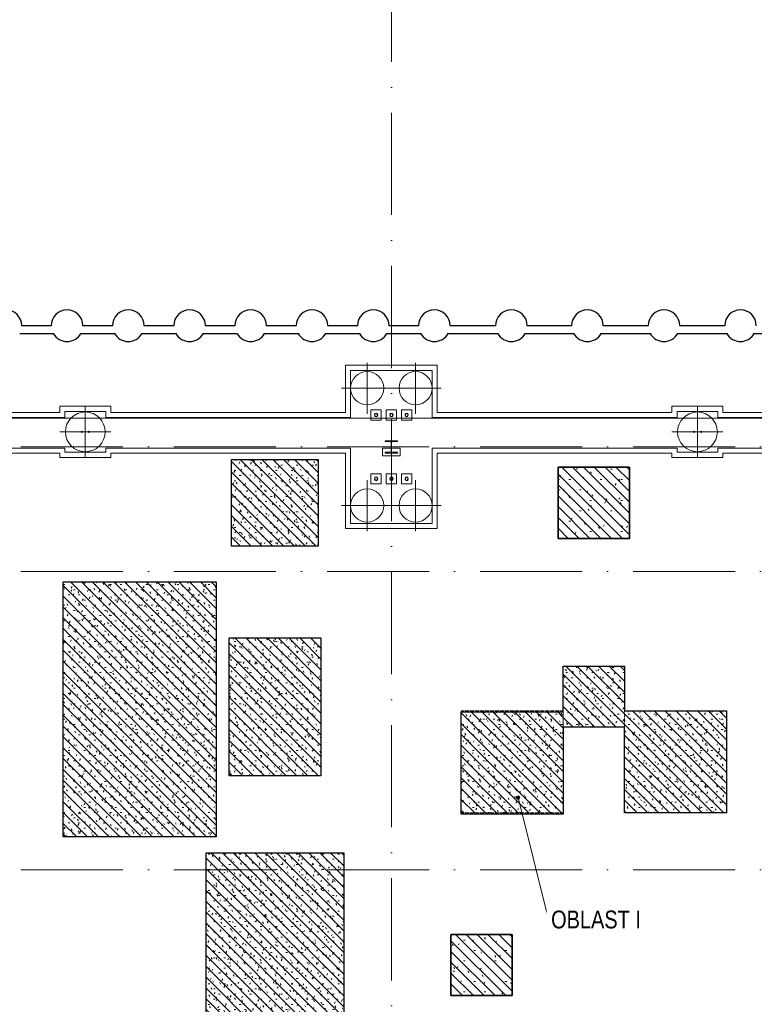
# Model space of a CAD drawing. Header units: millimetres. Extents: x -2694 to 330324, y -17289 to 76899.
# Tile 54 of 142: x 58484 to 72884, y 38305 to 57602. Entities that reach past the tile are written whole.
import ezdxf

# ---------------------------------------------------------------- set-up
doc = ezdxf.new("R2010")
doc.units = ezdxf.units.MM
for name, pattern in [('A_CARA_07', [7, 5, -2]), ('B_CARA_05', [4, 3, -1]), ('IMPORT-A_CARA_15', [760, 500, -130, 0, -130]), ('Čerchovaná 20mm', [3000, 2000, -500, 0, -500])]:
    doc.linetypes.add(name, pattern=pattern)
for name, color, linetype, lineweight in [('11542_003_OK-HALA_TaO-1_ET_R01_AciS_2025-04-14_sloupy_dwg', 150, 'Continuous', 9), ('CA_OSY', 5, 'IMPORT-A_CARA_15', 13), ('CA_PODLAHA25', 7, 'Continuous', 13), ('CA_POHHRA18', 9, 'Continuous', 9), ('CA_POHHRA25', 7, 'Continuous', 13), ('CA_TEXT25', 7, 'Continuous', 9), ('CA_ZAKLADY25', 7, 'Continuous', 13), ('CA_ZAKLADY5', 1, 'Continuous', 25), ('Konstrukční přípoje', 7, 'Continuous', 13), ('SS_HALA_TaO-DODAVKA_STAVEBNI', 140, 'Continuous', 9), ('SS_HALA_TaO-SLOUP', 140, 'Continuous', 9)]:
    doc.layers.add(name, color=color, linetype=linetype, lineweight=lineweight)
doc.styles.add('Arial_3', font='arial.ttf', dxfattribs={"width": 0.8, "height": 350})
pattern_1 = [(0, (0, 0), (406.4, 101.6), [33.528, -271.272, 33.528, -271.272, -1625.6]), (0, (0, 0), (406.4, 101.6), [-609.6, 33.528, -576.072, 33.528, -271.272, -711.2]), (0, (0, 0), (406.4, 101.6), [-1524, 33.528, -169.672, 33.528, -474.472]), (120, (152.4, 50.8), (-291.18818, 301.15272), [33.528, -271.272, 33.528, -271.272, -1625.6]), (120, (152.4, 50.8), (-291.18818, 301.15272), [-609.6, 33.528, -576.072, 33.528, -271.272, -711.2]), (120, (152.4, 50.8), (-291.18818, 301.15272), [-1524, 33.528, -169.672, 33.528, -474.472]), (240, (203.2, 254), (-115.21182, -402.75272), [33.528, -271.272, 33.528, -271.272, -1625.6]), (240, (203.2, 254), (-115.21182, -402.75272), [-609.6, 33.528, -576.072, 33.528, -271.272, -711.2]), (240, (203.2, 254), (-115.21182, -402.75272), [-1524, 33.528, -169.672, 33.528, -474.472])]
pattern_2 = [(135, (0, 0), (-106.06602, -106.06602), [])]

# ---------------------------------------------------------------- blocks, each defined once
blk = doc.blocks.new('Fundament_ pravoúhlý - 1400 x 1400 x 4400mm-533458-BOURÁNÍ STÁVAJÍCÍCH ZÁKLADOVÝCH PRVKŮ')
at = {"layer": 'CA_ZAKLADY25'}
h = blk.add_hatch(dxfattribs=at)
h.set_pattern_fill('FP_9', color=256, style=0, pattern_type=2)
h.set_pattern_definition([(0, (-69738.01, -48135.42), (812.8, 203.2), [33.528, -576.072, 33.528, -3827.272]), (0, (-69738.01, -48135.42), (812.8, 203.2), [-643.128, -576.072, 33.528, -1185.672, -2032]), (0, (-69738.01, -48135.42), (812.8, 203.2), [-2438.4, 33.528, -576.072, 33.528, -1388.872]), (0, (-69738.01, -48135.42), (812.8, 203.2), [-3081.528, -372.872, 33.528, -982.472]), (120, (-69433.21, -48033.82), (-582.37636, 602.30545), [33.528, -576.072, 33.528, -3827.272]), (120, (-69433.21, -48033.82), (-582.37636, 602.30545), [-643.128, -576.072, 33.528, -1185.672, -2032]), (120, (-69433.21, -48033.82), (-582.37636, 602.30545), [-2438.4, 33.528, -576.072, 33.528, -1388.872]), (120, (-69433.21, -48033.82), (-582.37636, 602.30545), [-3081.528, -372.872, 33.528, -982.472]), (240, (-69331.62, -47627.42), (-230.42364, -805.50545), [33.528, -576.072, 33.528, -3827.272]), (240, (-69331.62, -47627.42), (-230.42364, -805.50545), [-643.128, -576.072, 33.528, -1185.672, -2032]), (240, (-69331.62, -47627.42), (-230.42364, -805.50545), [-2438.4, 33.528, -576.072, 33.528, -1388.872]), (240, (-69331.62, -47627.42), (-230.42364, -805.50545), [-3081.528, -372.872, 33.528, -982.472])])
h.paths.add_polyline_path([(-700, -700), (700, -700), (700, 700), (-700, 700), (-700, 546)])
at = {"layer": 'CA_ZAKLADY25', "color": 9, "linetype": 'B_CARA_05', "lineweight": 25}
for p, q in [((700, 700), (-700, 700)), ((-700, 700), (-700, -700)), ((-700, -700), (-700, 700)), ((-700, 700), (700, 700)), ((700, -700), (700, 700)), ((700, 700), (700, -700)), ((-700, -700), (700, -700)), ((700, -700), (-700, -700))]:
    blk.add_line(p, q, dxfattribs=at)
blk = doc.blocks.new('Fundament_ pravoúhlý - 1200 x 1200 x 4400mm-541952-BOURÁNÍ STÁVAJÍCÍCH ZÁKLADOVÝCH PRVKŮ')
at = {"layer": 'CA_ZAKLADY25'}
h = blk.add_hatch(dxfattribs=at)
h.set_pattern_fill('FP_17', color=256, style=0, pattern_type=2)
h.set_pattern_definition([(0, (-67538.01, -39075.42), (812.8, 203.2), [33.528, -576.072, 33.528, -3827.272]), (0, (-67538.01, -39075.42), (812.8, 203.2), [-643.128, -576.072, 33.528, -1185.672, -2032]), (0, (-67538.01, -39075.42), (812.8, 203.2), [-2438.4, 33.528, -576.072, 33.528, -1388.872]), (0, (-67538.01, -39075.42), (812.8, 203.2), [-3081.528, -372.872, 33.528, -982.472]), (120, (-67233.21, -38973.82), (-582.37636, 602.30545), [33.528, -576.072, 33.528, -3827.272]), (120, (-67233.21, -38973.82), (-582.37636, 602.30545), [-643.128, -576.072, 33.528, -1185.672, -2032]), (120, (-67233.21, -38973.82), (-582.37636, 602.30545), [-2438.4, 33.528, -576.072, 33.528, -1388.872]), (120, (-67233.21, -38973.82), (-582.37636, 602.30545), [-3081.528, -372.872, 33.528, -982.472]), (240, (-67131.62, -38567.42), (-230.42364, -805.50545), [33.528, -576.072, 33.528, -3827.272]), (240, (-67131.62, -38567.42), (-230.42364, -805.50545), [-643.128, -576.072, 33.528, -1185.672, -2032]), (240, (-67131.62, -38567.42), (-230.42364, -805.50545), [-2438.4, 33.528, -576.072, 33.528, -1388.872]), (240, (-67131.62, -38567.42), (-230.42364, -805.50545), [-3081.528, -372.872, 33.528, -982.472])])
h.paths.add_polyline_path([(-600, -600), (600, -600), (600, 600), (-600, 600), (-600, -188)])
at = {"layer": 'CA_ZAKLADY25', "color": 9, "linetype": 'B_CARA_05', "lineweight": 25}
for p, q in [((600, 600), (-600, 600)), ((-600, 600), (-600, -600)), ((-600, -600), (-600, 600)), ((-600, 600), (600, 600)), ((600, -600), (600, 600)), ((600, 600), (600, -600)), ((-600, -600), (600, -600)), ((600, -600), (-600, -600))]:
    blk.add_line(p, q, dxfattribs=at)
blk = doc.blocks.new('11542 TAO základy_rvt-1-BOURÁNÍ STÁVAJÍCÍCH ZÁKLADOVÝCH PRVKŮ')
at = {"layer": 'CA_ZAKLADY25'}
h = blk.add_hatch(dxfattribs=at)
h.set_pattern_fill('FP_8', color=256, style=0, pattern_type=2)
h.set_pattern_definition(pattern_1)
h.paths.add_polyline_path([(64338, 47285), (64338, 48985), (62638, 48985), (62638, 47285), (63363, 47285)])
h = blk.add_hatch(dxfattribs=at)
h.set_pattern_fill('FP_8', color=256, style=0, pattern_type=2)
h.set_pattern_definition(pattern_1)
h.paths.add_polyline_path([(59338, 41585), (62338, 41585), (62338, 46585), (59338, 46585)])
h = blk.add_hatch(dxfattribs=at)
h.set_pattern_fill('FP_8', color=256, style=0, pattern_type=2)
h.set_pattern_definition(pattern_1)
h.paths.add_polyline_path([(64388, 42785), (64388, 45485), (62588, 45485), (62588, 42785), (63363, 42785)])
h = blk.add_hatch(dxfattribs=at)
h.set_pattern_fill('FP_8', color=256, style=0, pattern_type=2)
h.set_pattern_definition(pattern_1)
h.paths.add_polyline_path([(69138, 43735), (70338, 43735), (70338, 44935), (69138, 44935), (69138, 43784)])
h = blk.add_hatch(dxfattribs=at)
h.set_pattern_fill('FP_8', color=256, style=0, pattern_type=2)
h.set_pattern_definition(pattern_1)
h.paths.add_polyline_path([(69138, 42035), (69138, 44035), (67138, 44035), (67138, 42035)])
h = blk.add_hatch(dxfattribs=at)
h.set_pattern_fill('FP_8', color=256, style=0, pattern_type=2)
h.set_pattern_definition(pattern_1)
h.paths.add_polyline_path([(72338, 42055), (72338, 44055), (70338, 44055), (70338, 42055)])
h = blk.add_hatch(dxfattribs=at)
h.set_pattern_fill('FP_8', color=256, style=0, pattern_type=2)
h.set_pattern_definition(pattern_1)
h.paths.add_polyline_path([(64838, 36875), (64838, 41275), (62138, 41275), (62138, 36875), (63363, 36875)])
at = {"layer": 'CA_ZAKLADY25', "color": 9, "linetype": 'B_CARA_05', "lineweight": 25}
for p, q in [((62638, 47285), (62638, 48985)), ((62638, 48985), (64338, 48985)), ((64338, 48985), (64338, 47285)), ((64338, 47285), (62638, 47285)), ((59338, 41585), (59338, 46585)), ((59338, 46585), (62338, 46585)), ((62338, 46585), (62338, 41585)), ((62588, 42785), (62588, 45485)), ((62588, 45485), (64388, 45485)), ((64388, 45485), (64388, 42785)), ((69138, 44035), (69138, 44935)), ((69138, 44935), (70338, 44935)), ((70338, 44935), (70338, 44055)), ((67138, 42035), (67138, 44035)), ((67138, 44035), (69138, 44035)), ((70338, 44055), (72338, 44055)), ((72338, 44055), (72338, 42055)), ((70338, 43735), (69138, 43735)), ((69138, 43735), (69138, 42035)), ((70338, 42055), (70338, 43735)), ((64388, 42785), (62588, 42785)), ((69138, 42035), (67138, 42035)), ((72338, 42055), (70338, 42055)), ((62338, 41585), (59338, 41585)), ((62138, 36875), (62138, 41275)), ((62138, 41275), (64838, 41275)), ((64838, 41275), (64838, 36875))]:
    blk.add_line(p, q, dxfattribs=at)
at = {"layer": 'CA_ZAKLADY5', "color": 253, "linetype": 'B_CARA_05', "lineweight": 13}
for p, q in [((64338, 48985), (62638, 48985)), ((62638, 48985), (62638, 47285)), ((64338, 47285), (64338, 48985)), ((62638, 47285), (64338, 47285)), ((62338, 46585), (59338, 46585)), ((59338, 46585), (59338, 41585)), ((62338, 41585), (62338, 46585)), ((64388, 45485), (62588, 45485)), ((62588, 45485), (62588, 42785)), ((64388, 42785), (64388, 45485)), ((70338, 44935), (69138, 44935)), ((69138, 44935), (69138, 44035)), ((70338, 44055), (70338, 44935)), ((69138, 44035), (67138, 44035)), ((67138, 44035), (67138, 42035)), ((72338, 44055), (70338, 44055)), ((72338, 42055), (72338, 44055)), ((69138, 43735), (70338, 43735)), ((69138, 42035), (69138, 43735)), ((70338, 43735), (70338, 42055)), ((62588, 42785), (64388, 42785)), ((67138, 42035), (69138, 42035)), ((70338, 42055), (72338, 42055)), ((59338, 41585), (62338, 41585)), ((64838, 41275), (62138, 41275)), ((62138, 41275), (62138, 36875)), ((64838, 36875), (64838, 41275))]:
    blk.add_line(p, q, dxfattribs=at)
at = {"layer": 'CA_ZAKLADY25', "color": 9, "linetype": 'B_CARA_05', "lineweight": 25}
for name, p in [('Fundament_ pravoúhlý - 1400 x 1400 x 4400mm-533458-BOURÁNÍ STÁVAJÍCÍCH ZÁKLADOVÝCH PRVKŮ', (69738, 48135)), ('Fundament_ pravoúhlý - 1200 x 1200 x 4400mm-541952-BOURÁNÍ STÁVAJÍCÍCH ZÁKLADOVÝCH PRVKŮ', (67538, 39075))]:
    blk.add_blockref(name, p, dxfattribs=at)
blk = doc.blocks.new('pilota 600 mm - D_650-2142311-BOURÁNÍ STÁVAJÍCÍCH ZÁKLADOVÝCH PRVKŮ')
at = {"layer": 'CA_POHHRA18'}
for q in [(0, 500), (-500, 0), (0, -500), (500, 0)]:
    blk.add_line((0, 0), q, dxfattribs=at)
blk = doc.blocks.new('pilota 600 mm - D_650-2142312-BOURÁNÍ STÁVAJÍCÍCH ZÁKLADOVÝCH PRVKŮ')
at = {"layer": 'CA_POHHRA18'}
for q in [(0, 500), (-500, 0), (500, 0), (0, -500)]:
    blk.add_line((0, 0), q, dxfattribs=at)
blk = doc.blocks.new('pilota 600 mm - D_780-2142308-BOURÁNÍ STÁVAJÍCÍCH ZÁKLADOVÝCH PRVKŮ')
at = {"layer": 'CA_POHHRA18'}
for q in [(0, 500), (-500, 0), (0, -500), (500, 0)]:
    blk.add_line((0, 0), q, dxfattribs=at)
blk = doc.blocks.new('11542_003_OK-HALA_TaO-1_ET_R01_AciS_2025-04-14_sloupy_dwg-1858929-BOURÁNÍ STÁVAJÍCÍCH ZÁKLADOVÝCH PRVKŮ')
at = {"layer": '11542_003_OK-HALA_TaO-1_ET_R01_AciS_2025-04-14_sloupy_dwg', "color": 140}
for p, q in [((65890, 49350), (65650, 49350)), ((65650, 49350), (65650, 49333)), ((65650, 49333), (65744, 49333)), ((65765, 49312), (65765, 49148)), ((65775, 49148), (65775, 49312)), ((65796, 49333), (65890, 49333)), ((65890, 49333), (65890, 49350)), ((65744, 49127), (65650, 49127)), ((65650, 49127), (65650, 49110)), ((65650, 49110), (65890, 49110)), ((65890, 49127), (65796, 49127)), ((65890, 49110), (65890, 49127))]:
    blk.add_line(p, q, dxfattribs=at)
for centre, radius, start, end in [((65470, 49855), 32, 0, 180), ((65470, 49855), 32, 180, 0), ((65770, 49855), 32, 0, 180), ((65770, 49855), 32, 180, 0), ((66070, 49855), 32, 0, 180), ((66070, 49855), 32, 180, 0), ((59700, 49525), 10, 0, 180), ((59700, 49525), 10, 180, 0), ((59840, 49525), 10, 0, 180), ((59840, 49525), 10, 180, 0), ((71700, 49525), 10, 0, 180), ((71700, 49525), 10, 180, 0), ((71840, 49525), 10, 0, 180), ((71840, 49525), 10, 180, 0), ((65744, 49312), 21, 0, 90), ((65796, 49312), 21, 90, 180), ((65744, 49148), 21, 270, 0), ((65796, 49148), 21, 180, 270), ((65470, 48605), 32, 0, 180), ((65770, 48605), 32, 0, 180), ((66070, 48605), 32, 0, 180), ((65470, 48605), 32, 180, 0), ((65770, 48605), 32, 180, 0), ((66070, 48605), 32, 180, 0)]:
    blk.add_arc(centre, radius, start, end, dxfattribs=at)
at = {"layer": 'SS_HALA_TaO-DODAVKA_STAVEBNI'}
for centre, start, end in [((65470, 49855), 0, 180), ((65470, 49855), 180, 0), ((65770, 49855), 0, 180), ((65770, 49855), 180, 0), ((66070, 49855), 0, 180), ((66070, 49855), 180, 0), ((65470, 48605), 0, 180), ((65770, 48605), 0, 180), ((66070, 48605), 0, 180), ((65470, 48605), 180, 0), ((65770, 48605), 180, 0), ((66070, 48605), 180, 0)]:
    blk.add_arc(centre, 32, start, end, dxfattribs=at)
at = {"layer": 'SS_HALA_TaO-SLOUP'}
for p, q in [((65890, 49350), (65650, 49350)), ((65650, 49350), (65650, 49333)), ((65650, 49333), (65744, 49333)), ((65765, 49312), (65765, 49148)), ((65775, 49148), (65775, 49312)), ((65796, 49333), (65890, 49333)), ((65890, 49333), (65890, 49350)), ((65744, 49127), (65650, 49127)), ((65650, 49127), (65650, 49110)), ((65650, 49110), (65890, 49110)), ((65890, 49127), (65796, 49127)), ((65890, 49110), (65890, 49127))]:
    blk.add_line(p, q, dxfattribs=at)
for centre, radius, start, end in [((59700, 49525), 10, 0, 180), ((59700, 49525), 10, 180, 0), ((59840, 49525), 10, 0, 180), ((59840, 49525), 10, 180, 0), ((71700, 49525), 10, 0, 180), ((71700, 49525), 10, 180, 0), ((71840, 49525), 10, 0, 180), ((71840, 49525), 10, 180, 0), ((65744, 49312), 21, 0, 90), ((65796, 49312), 21, 90, 180), ((65744, 49148), 21, 270, 0), ((65796, 49148), 21, 180, 270)]:
    blk.add_arc(centre, radius, start, end, dxfattribs=at)
blk = doc.blocks.new('M_Šroub HPM-E - 64_E-V436-BOURÁNÍ STÁVAJÍCÍCH ZÁKLADOVÝCH PRVKŮ')
at = {"layer": 'Konstrukční přípoje'}
for p, q in [((-100, -100), (-100, 100)), ((-100, 100), (100, 100)), ((100, 100), (-100, 100)), ((-100, 100), (-100, -100)), ((100, 100), (100, -100)), ((100, -100), (100, 100)), ((100, -100), (-100, -100)), ((-100, -100), (100, -100))]:
    blk.add_line(p, q, dxfattribs=at)
at = {"layer": 'Konstrukční přípoje', "color": 250, "lineweight": 25}
for start, end in [(360, 180), (180, 360)]:
    blk.add_arc((0, 0), 32, start, end, dxfattribs=at)
at = {"layer": 'Konstrukční přípoje'}
for start, end in [(0, 180), (0, 180), (0, 180), (180, 360), (180, 360), (180, 360)]:
    blk.add_arc((0, 0), 32, start, end, dxfattribs=at)
blk = doc.blocks.new('M_Šroub HPM-E - 64_E-V437-BOURÁNÍ STÁVAJÍCÍCH ZÁKLADOVÝCH PRVKŮ')
at = {"layer": 'Konstrukční přípoje'}
for p, q in [((100, 100), (-100, 100)), ((-100, 100), (-100, -100)), ((-100, -100), (-100, 100)), ((-100, 100), (100, 100)), ((100, -100), (100, 100)), ((100, 100), (100, -100)), ((-100, -100), (100, -100)), ((100, -100), (-100, -100))]:
    blk.add_line(p, q, dxfattribs=at)
at = {"layer": 'Konstrukční přípoje', "color": 250, "lineweight": 25}
for start, end in [(360, 180), (180, 360)]:
    blk.add_arc((0, 0), 32, start, end, dxfattribs=at)
at = {"layer": 'Konstrukční přípoje'}
for start, end in [(0, 180), (0, 180), (0, 180), (180, 0), (180, 360), (180, 360)]:
    blk.add_arc((0, 0), 32, start, end, dxfattribs=at)
blk = doc.blocks.new('M_Šroub HPM-E - 64_E-V438-BOURÁNÍ STÁVAJÍCÍCH ZÁKLADOVÝCH PRVKŮ')
at = {"layer": 'Konstrukční přípoje', "lineweight": 9}
h = blk.add_hatch(dxfattribs=at)
h.set_pattern_fill('FP_180', color=50, style=0, pattern_type=2)
h.set_pattern_definition([(45, (-66070.05, -49854.87), (-251.4472, 251.4472), []), (45, (-66070.05, -49473.87), (-251.4472, 251.4472), [])])
h.paths.add_polyline_path([(10, -30), (26, -19), (32, 0), (26, 19), (10, 30), (-10, 30), (-26, 19), (-32, 0), (-26, -19), (-10, -30)])
at = {"layer": 'Konstrukční přípoje'}
for p, q in [((-100, -100), (-100, 100)), ((-100, 100), (100, 100)), ((100, 100), (-100, 100)), ((-100, 100), (-100, -100)), ((100, 100), (100, -100)), ((100, -100), (100, 100)), ((100, -100), (-100, -100)), ((-100, -100), (100, -100))]:
    blk.add_line(p, q, dxfattribs=at)
at = {"layer": 'Konstrukční přípoje', "color": 250, "lineweight": 25}
for start, end in [(360, 180), (180, 360)]:
    blk.add_arc((0, 0), 32, start, end, dxfattribs=at)
at = {"layer": 'Konstrukční přípoje'}
for start, end in [(0, 180), (0, 180), (0, 180), (180, 360), (180, 360), (180, 360)]:
    blk.add_arc((0, 0), 32, start, end, dxfattribs=at)
blk = doc.blocks.new('M_Šroub HPM-E - 64_E-V439-BOURÁNÍ STÁVAJÍCÍCH ZÁKLADOVÝCH PRVKŮ')
at = {"layer": 'Konstrukční přípoje'}
for p, q in [((100, 100), (-100, 100)), ((-100, 100), (-100, -100)), ((-100, -100), (-100, 100)), ((-100, 100), (100, 100)), ((100, -100), (100, 100)), ((100, 100), (100, -100)), ((-100, -100), (100, -100)), ((100, -100), (-100, -100))]:
    blk.add_line(p, q, dxfattribs=at)
at = {"layer": 'Konstrukční přípoje', "color": 250, "lineweight": 25}
for start, end in [(360, 180), (180, 360)]:
    blk.add_arc((0, 0), 32, start, end, dxfattribs=at)
at = {"layer": 'Konstrukční přípoje'}
for start, end in [(0, 180), (0, 180), (0, 180), (180, 0), (180, 360), (180, 360)]:
    blk.add_arc((0, 0), 32, start, end, dxfattribs=at)
blk = doc.blocks.new('M_Šroub HPM-E - 64_E-V440-BOURÁNÍ STÁVAJÍCÍCH ZÁKLADOVÝCH PRVKŮ')
at = {"layer": 'Konstrukční přípoje', "lineweight": 9}
h = blk.add_hatch(dxfattribs=at)
h.set_pattern_fill('FP_181', color=50, style=0, pattern_type=2)
h.set_pattern_definition([(45, (-65470.05, -49854.87), (-251.4472, 251.4472), []), (45, (-65470.05, -49473.87), (-251.4472, 251.4472), [])])
h.paths.add_polyline_path([(10, -30), (26, -19), (32, 0), (26, 19), (10, 30), (-10, 30), (-26, 19), (-32, 0), (-26, -19), (-10, -30)])
at = {"layer": 'Konstrukční přípoje'}
for p, q in [((-100, -100), (-100, 100)), ((-100, 100), (100, 100)), ((100, 100), (-100, 100)), ((-100, 100), (-100, -100)), ((100, 100), (100, -100)), ((100, -100), (100, 100)), ((100, -100), (-100, -100)), ((-100, -100), (100, -100))]:
    blk.add_line(p, q, dxfattribs=at)
at = {"layer": 'Konstrukční přípoje', "color": 250, "lineweight": 25}
for start, end in [(360, 180), (180, 360)]:
    blk.add_arc((0, 0), 32, start, end, dxfattribs=at)
at = {"layer": 'Konstrukční přípoje'}
for start, end in [(0, 180), (0, 180), (0, 180), (180, 360), (180, 360), (180, 360)]:
    blk.add_arc((0, 0), 32, start, end, dxfattribs=at)
blk = doc.blocks.new('M_Šroub HPM-E - 64_E-V441-BOURÁNÍ STÁVAJÍCÍCH ZÁKLADOVÝCH PRVKŮ')
at = {"layer": 'Konstrukční přípoje'}
for p, q in [((100, 100), (-100, 100)), ((-100, 100), (-100, -100)), ((-100, -100), (-100, 100)), ((-100, 100), (100, 100)), ((100, -100), (100, 100)), ((100, 100), (100, -100)), ((-100, -100), (100, -100)), ((100, -100), (-100, -100))]:
    blk.add_line(p, q, dxfattribs=at)
at = {"layer": 'Konstrukční přípoje', "color": 250, "lineweight": 25}
for start, end in [(360, 180), (180, 360)]:
    blk.add_arc((0, 0), 32, start, end, dxfattribs=at)
at = {"layer": 'Konstrukční přípoje'}
for start, end in [(0, 180), (0, 180), (0, 180), (180, 0), (180, 360), (180, 360)]:
    blk.add_arc((0, 0), 32, start, end, dxfattribs=at)

msp = doc.modelspace()

# ---------------------------------------------------------------- hatches: boundary and pattern name
at = {"layer": 'CA_POHHRA18'}
h = msp.add_hatch(dxfattribs=at)
h.set_pattern_fill('FP_191', color=90, style=0, pattern_type=2)
h.set_pattern_definition(pattern_2)
h.paths.add_polyline_path([(64338, 47285.4), (64338, 48985.4), (62638, 48985.4), (62638, 47285.4), (63362.9, 47285.4)])
h = msp.add_hatch(dxfattribs=at)
h.set_pattern_fill('FP_191', color=90, style=0, pattern_type=2)
h.set_pattern_definition(pattern_2)
h.paths.add_polyline_path([(70438, 47435.4), (70438, 48835.4), (69038, 48835.4), (69038, 47435.4)])
h = msp.add_hatch(dxfattribs=at)
h.set_pattern_fill('FP_191', color=90, style=0, pattern_type=2)
h.set_pattern_definition(pattern_2)
h.paths.add_polyline_path([(59338, 41585.4), (62338, 41585.4), (62338, 46585.4), (59338, 46585.4)])
h = msp.add_hatch(dxfattribs=at)
h.set_pattern_fill('FP_191', color=90, style=0, pattern_type=2)
h.set_pattern_definition(pattern_2)
h.paths.add_polyline_path([(64388, 42785.4), (64388, 45485.4), (62588, 45485.4), (62588, 42785.4), (63362.9, 42785.4)])
h = msp.add_hatch(dxfattribs=at)
h.set_pattern_fill('FP_191', color=90, style=0, pattern_type=2)
h.set_pattern_definition(pattern_2)
h.paths.add_polyline_path([(70338, 43735.4), (70338, 44935.4), (69138, 44935.4), (69138, 43735.4)])
h = msp.add_hatch(dxfattribs=at)
h.set_pattern_fill('FP_191', color=90, style=0, pattern_type=2)
h.set_pattern_definition(pattern_2)
h.paths.add_polyline_path([(69138, 42055.4), (69138, 44055.4), (67138, 44055.4), (67138, 42055.4)])
h = msp.add_hatch(dxfattribs=at)
h.set_pattern_fill('FP_191', color=90, style=0, pattern_type=2)
h.set_pattern_definition(pattern_2)
h.paths.add_polyline_path([(72338, 42055.4), (72338, 44055.4), (70338, 44055.4), (70338, 42055.4)])
h = msp.add_hatch(dxfattribs=at)
h.set_pattern_fill('FP_191', color=90, style=0, pattern_type=2)
h.set_pattern_definition(pattern_2)
h.paths.add_polyline_path([(64838, 36875.4), (64838, 41275.4), (62138, 41275.4), (62138, 36875.4), (63362.9, 36875.4)])
h = msp.add_hatch(dxfattribs=at)
h.set_pattern_fill('FP_191', color=90, style=0, pattern_type=2)
h.set_pattern_definition(pattern_2)
h.paths.add_polyline_path([(68138, 38475.4), (68138, 39675.4), (66938, 39675.4), (66938, 38475.4)])
at = {"layer": 'CA_TEXT25'}
h = msp.add_hatch(color=256, dxfattribs=at)
edge = h.paths.add_edge_path()
edge.add_arc((68253.5, 42355.7), 35, 0, 360)

# ---------------------------------------------------------------- linework, layer by layer
at = {"layer": 'CA_OSY', "linetype": 'Čerchovaná 20mm', "lineweight": 9}
for p, q in [((65770, -226.2), (65770, 75699.1)), ((-1493.6, 49229.9), (299971.9, 49229.9)), ((-1493.6, 46789.9), (299971.9, 46789.9)), ((-1493.6, 40939.9), (299971.9, 40939.9))]:
    msp.add_line(p, q, dxfattribs=at)
at = {"layer": 'CA_PODLAHA25'}
msp.add_line((38140.3, 49789.9), (174495.6, 49789.9), dxfattribs=at)
at = {"layer": 'CA_POHHRA25'}
for p, q in [((59370, 49804.9), (54570, 49804.9)), ((54570, 49804.9), (59370, 49804.9)), ((60170, 49804.9), (64970, 49804.9)), ((60170, 49804.9), (64970, 49804.9)), ((71370, 49804.9), (66570, 49804.9)), ((66570, 49804.9), (71370, 49804.9)), ((72170, 49804.9), (76970, 49804.9)), ((72170, 49804.9), (76970, 49804.9)), ((54570, 49204.9), (59370, 49204.9)), ((54570, 49204.9), (59370, 49204.9)), ((64970, 49204.9), (60170, 49204.9)), ((60170, 49204.9), (64970, 49204.9)), ((65595, 49204.9), (65770, 49204.9)), ((65595, 49204.9), (65770, 49204.9)), ((65770, 49204.9), (65945, 49204.9)), ((65945, 49204.9), (65770, 49204.9)), ((66570, 49204.9), (71370, 49204.9)), ((66570, 49204.9), (71370, 49204.9)), ((76970, 49204.9), (72170, 49204.9)), ((72170, 49204.9), (76970, 49204.9))]:
    msp.add_line(p, q, dxfattribs=at)
at = {"layer": 'CA_POHHRA25', "lineweight": 9}
for p, q in [((54670, 49904.9), (59270, 49904.9)), ((54670, 49904.9), (59270, 49904.9)), ((60270, 49904.9), (64870, 49904.9)), ((60270, 49904.9), (64870, 49904.9)), ((66670, 49904.9), (71270, 49904.9)), ((66670, 49904.9), (71270, 49904.9)), ((72270, 49904.9), (76870, 49904.9)), ((72270, 49904.9), (76870, 49904.9)), ((59270, 49104.9), (54670, 49104.9)), ((54670, 49104.9), (59270, 49104.9)), ((64870, 49104.9), (60270, 49104.9)), ((60270, 49104.9), (64870, 49104.9)), ((71270, 49104.9), (66670, 49104.9)), ((66670, 49104.9), (71270, 49104.9)), ((76870, 49104.9), (72270, 49104.9)), ((72270, 49104.9), (76870, 49104.9))]:
    msp.add_line(p, q, dxfattribs=at)
at = {"layer": 'CA_POHHRA25', "linetype": 'A_CARA_07', "lineweight": 9}
for p, q in [((62638, 48985.4), (62638, 47285.4)), ((64338, 48985.4), (62638, 48985.4)), ((64338, 47285.4), (64338, 48985.4)), ((69038, 48835.4), (69038, 47435.4)), ((70438, 48835.4), (69038, 48835.4)), ((70438, 47435.4), (70438, 48835.4)), ((62638, 47285.4), (64338, 47285.4)), ((69038, 47435.4), (70438, 47435.4)), ((59338, 46585.4), (59338, 41585.4)), ((62338, 46585.4), (59338, 46585.4)), ((62338, 41585.4), (62338, 46585.4)), ((62588, 45485.4), (62588, 42785.4)), ((64388, 45485.4), (62588, 45485.4)), ((64388, 42785.4), (64388, 45485.4)), ((69138, 44935.4), (69138, 43735.4)), ((70338, 44935.4), (69138, 44935.4)), ((70338, 43735.4), (70338, 44935.4)), ((67138, 44055.4), (67138, 42055.4)), ((69138, 44055.4), (67138, 44055.4)), ((69138, 42055.4), (69138, 44055.4)), ((70338, 44055.4), (70338, 42055.4)), ((72338, 44055.4), (70338, 44055.4)), ((72338, 42055.4), (72338, 44055.4)), ((69138, 43735.4), (70338, 43735.4)), ((62588, 42785.4), (64388, 42785.4)), ((67138, 42055.4), (69138, 42055.4)), ((70338, 42055.4), (72338, 42055.4)), ((59338, 41585.4), (62338, 41585.4)), ((62138, 41275.4), (62138, 36875.4)), ((64838, 41275.4), (62138, 41275.4)), ((64838, 36875.4), (64838, 41275.4)), ((66938, 39675.4), (66938, 38475.4)), ((68138, 39675.4), (66938, 39675.4)), ((68138, 38475.4), (68138, 39675.4)), ((66938, 38475.4), (68138, 38475.4))]:
    msp.add_line(p, q, dxfattribs=at)
at = {"layer": 'CA_TEXT25', "color": 50}
msp.add_line((68253.5, 42355.7), (68851.4, 39967.6), dxfattribs=at)
msp.add_circle((68253.5, 42355.7), 35, dxfattribs=at)
at = {"layer": 'CA_ZAKLADY25'}
for p, q in [((58523.7, 51604), (59103.7, 51604)), ((59723.7, 51604), (60303.7, 51604)), ((60923.7, 51604), (61503.7, 51604)), ((62123.7, 51604), (62703.7, 51604)), ((63323.7, 51604), (63903.7, 51604)), ((64523.7, 51604), (65103.7, 51604)), ((65723.7, 51604), (66303.7, 51604)), ((66923.7, 51604), (67813.7, 51604)), ((68433.7, 51604), (69303.7, 51604)), ((69923.7, 51604), (70803.7, 51604)), ((71423.7, 51604), (72303.7, 51604)), ((59143.1, 51454), (58484.4, 51454)), ((60343.1, 51454), (59684.4, 51454)), ((61543.1, 51454), (60884.4, 51454)), ((62743.1, 51454), (62084.4, 51454)), ((63943.1, 51454), (63284.4, 51454)), ((65143.1, 51454), (64484.4, 51454)), ((66343.1, 51454), (65684.4, 51454)), ((67853.1, 51454), (66884.4, 51454)), ((69343.1, 51454), (68394.4, 51454)), ((70843.1, 51454), (69884.4, 51454)), ((72343.1, 51454), (71384.4, 51454)), ((73843.1, 51454), (72884.4, 51454)), ((66570, 50729.9), (64970, 50729.9)), ((64970, 50729.9), (64970, 49804.9)), ((64970, 49804.9), (64970, 50729.9)), ((64970, 50729.9), (66570, 50729.9)), ((66570, 49804.9), (66570, 50729.9)), ((66570, 50729.9), (66570, 49804.9)), ((60170, 49924.9), (59370, 49924.9)), ((59370, 49924.9), (59370, 49804.9)), ((59370, 49804.9), (59370, 49924.9)), ((59370, 49924.9), (60170, 49924.9)), ((60170, 49804.9), (60170, 49924.9)), ((60170, 49924.9), (60170, 49804.9)), ((72170, 49924.9), (71370, 49924.9)), ((71370, 49924.9), (71370, 49804.9)), ((71370, 49804.9), (71370, 49924.9)), ((71370, 49924.9), (72170, 49924.9)), ((72170, 49804.9), (72170, 49924.9)), ((72170, 49924.9), (72170, 49804.9)), ((59370, 49204.9), (59370, 49124.9)), ((59370, 49124.9), (59370, 49204.9)), ((59370, 49124.9), (60170, 49124.9)), ((60170, 49124.9), (59370, 49124.9)), ((60170, 49124.9), (60170, 49204.9)), ((60170, 49204.9), (60170, 49124.9)), ((64970, 49204.9), (64970, 47729.9)), ((64970, 47729.9), (64970, 49204.9)), ((65595, 49054.9), (65595, 49204.9)), ((65595, 49204.9), (65595, 49054.9)), ((65945, 49054.9), (65595, 49054.9)), ((65595, 49054.9), (65945, 49054.9)), ((65945, 49204.9), (65945, 49054.9)), ((65945, 49054.9), (65945, 49204.9)), ((66570, 47729.9), (66570, 49204.9)), ((66570, 49204.9), (66570, 47729.9)), ((71370, 49204.9), (71370, 49124.9)), ((71370, 49124.9), (71370, 49204.9)), ((71370, 49124.9), (72170, 49124.9)), ((72170, 49124.9), (71370, 49124.9)), ((72170, 49124.9), (72170, 49204.9)), ((72170, 49204.9), (72170, 49124.9)), ((64970, 47729.9), (66570, 47729.9)), ((66570, 47729.9), (64970, 47729.9))]:
    msp.add_line(p, q, dxfattribs=at)
at = {"layer": 'CA_ZAKLADY25', "lineweight": 9}
for p, q in [((64870, 49904.9), (64870, 50829.9)), ((64870, 50829.9), (66670, 50829.9)), ((66670, 50829.9), (64870, 50829.9)), ((64870, 50829.9), (64870, 49904.9)), ((66670, 50829.9), (66670, 49904.9)), ((66670, 49904.9), (66670, 50829.9)), ((59270, 49904.9), (59270, 50024.9)), ((59270, 50024.9), (60270, 50024.9)), ((60270, 50024.9), (59270, 50024.9)), ((59270, 50024.9), (59270, 49904.9)), ((60270, 50024.9), (60270, 49904.9)), ((60270, 49904.9), (60270, 50024.9)), ((71270, 49904.9), (71270, 50024.9)), ((71270, 50024.9), (72270, 50024.9)), ((72270, 50024.9), (71270, 50024.9)), ((71270, 50024.9), (71270, 49904.9)), ((72270, 50024.9), (72270, 49904.9)), ((72270, 49904.9), (72270, 50024.9)), ((59270, 49024.9), (59270, 49104.9)), ((59270, 49104.9), (59270, 49024.9)), ((60270, 49024.9), (59270, 49024.9)), ((59270, 49024.9), (60270, 49024.9)), ((60270, 49104.9), (60270, 49024.9)), ((60270, 49024.9), (60270, 49104.9)), ((64870, 47629.9), (64870, 49104.9)), ((64870, 49104.9), (64870, 47629.9)), ((66670, 49104.9), (66670, 47629.9)), ((66670, 47629.9), (66670, 49104.9)), ((71270, 49024.9), (71270, 49104.9)), ((71270, 49104.9), (71270, 49024.9)), ((72270, 49024.9), (71270, 49024.9)), ((71270, 49024.9), (72270, 49024.9)), ((72270, 49104.9), (72270, 49024.9)), ((72270, 49024.9), (72270, 49104.9)), ((66670, 47629.9), (64870, 47629.9)), ((64870, 47629.9), (66670, 47629.9))]:
    msp.add_line(p, q, dxfattribs=at)
at = {"layer": 'CA_ZAKLADY25'}
for centre, start, end in [((58213.7, 51605.1), 0, 180), ((59413.7, 51605.1), 0, 180), ((60613.7, 51605.1), 0, 180), ((61813.7, 51605.1), 0, 180), ((63013.7, 51605.1), 0, 180), ((64213.7, 51605.1), 0, 180), ((65413.7, 51605.1), 0, 180), ((66613.7, 51605.1), 0, 180), ((68123.7, 51605.1), 0, 180), ((69613.7, 51605.1), 0, 180), ((71113.7, 51605.1), 0, 180), ((72613.7, 51605.1), 0, 180), ((58213.7, 51605.1), 359.78917, 0), ((59413.7, 51605.1), 180, 180.21083), ((59413.7, 51605.1), 359.78917, 0), ((60613.7, 51605.1), 180, 180.21083), ((60613.7, 51605.1), 359.78917, 0), ((61813.7, 51605.1), 180, 180.21083), ((61813.7, 51605.1), 359.78917, 0), ((63013.7, 51605.1), 180, 180.21083), ((63013.7, 51605.1), 359.78917, 0), ((64213.7, 51605.1), 180, 180.21083), ((64213.7, 51605.1), 359.78917, 0), ((65413.7, 51605.1), 180, 180.21083), ((65413.7, 51605.1), 359.78917, 0), ((66613.7, 51605.1), 180, 180.21083), ((66613.7, 51605.1), 359.78917, 0), ((68123.7, 51605.1), 180, 180.21083), ((68123.7, 51605.1), 359.78917, 0), ((69613.7, 51605.1), 180, 180.21083), ((69613.7, 51605.1), 359.78917, 0), ((71113.7, 51605.1), 180, 180.21083), ((71113.7, 51605.1), 359.78917, 0), ((72613.7, 51605.1), 180, 180.21083), ((59413.7, 51605.1), 209.17972, 330.82028), ((60613.7, 51605.1), 209.17972, 330.82028), ((61813.7, 51605.1), 209.17972, 330.82028), ((63013.7, 51605.1), 209.17972, 330.82028), ((64213.7, 51605.1), 209.17972, 330.82028), ((65413.7, 51605.1), 209.17972, 330.82028), ((66613.7, 51605.1), 209.17972, 330.82028), ((68123.7, 51605.1), 209.17972, 330.82028), ((69613.7, 51605.1), 209.17972, 330.82028), ((71113.7, 51605.1), 209.17972, 330.82028), ((72613.7, 51605.1), 209.17972, 330.82028)]:
    msp.add_arc(centre, 310, start, end, dxfattribs=at)
at = {"layer": 'CA_ZAKLADY25', "lineweight": 9}
for centre, radius, start, end in [((65295, 50379.9), 325, 90, 270), ((65295, 50379.9), 325, 90, 270), ((65295, 50379.9), 325, 0, 180), ((65295, 50379.9), 325, 0, 180), ((65295, 50379.9), 325, 270, 90), ((65295, 50379.9), 325, 270, 90), ((66245, 50379.9), 325, 90, 270), ((66245, 50379.9), 325, 90, 270), ((66245, 50379.9), 325, 0, 180), ((66245, 50379.9), 325, 0, 180), ((66245, 50379.9), 325, 270, 90), ((66245, 50379.9), 325, 270, 90), ((65295, 50379.9), 325, 180, 0), ((65295, 50379.9), 325, 180, 0), ((66245, 50379.9), 325, 180, 0), ((66245, 50379.9), 325, 180, 0), ((59770, 49524.9), 390, 90, 270), ((59770, 49524.9), 390, 90, 270), ((59770, 49524.9), 390, 0, 180), ((59770, 49524.9), 390, 0, 180), ((59770, 49524.9), 390, 270, 90), ((59770, 49524.9), 390, 270, 90), ((71770, 49524.9), 390, 90, 270), ((71770, 49524.9), 390, 90, 270), ((71770, 49524.9), 390, 0, 180), ((71770, 49524.9), 390, 0, 180), ((71770, 49524.9), 390, 270, 90), ((71770, 49524.9), 390, 270, 90), ((59770, 49524.9), 390, 180, 0), ((59770, 49524.9), 390, 180, 0), ((71770, 49524.9), 390, 180, 0), ((71770, 49524.9), 390, 180, 0), ((65295, 48079.9), 325, 90, 270), ((65295, 48079.9), 325, 90, 270), ((65295, 48079.9), 325, 0, 180), ((65295, 48079.9), 325, 0, 180), ((65295, 48079.9), 325, 270, 90), ((65295, 48079.9), 325, 270, 90), ((66245, 48079.9), 325, 90, 270), ((66245, 48079.9), 325, 90, 270), ((66245, 48079.9), 325, 0, 180), ((66245, 48079.9), 325, 0, 180), ((66245, 48079.9), 325, 270, 90), ((66245, 48079.9), 325, 270, 90), ((65295, 48079.9), 325, 180, 0), ((65295, 48079.9), 325, 180, 0), ((66245, 48079.9), 325, 180, 0), ((66245, 48079.9), 325, 180, 0)]:
    msp.add_arc(centre, radius, start, end, dxfattribs=at)
at = {"layer": 'CA_ZAKLADY5'}
for p, q in [((59103.7, 51604), (58523.7, 51604)), ((60303.7, 51604), (59723.7, 51604)), ((61503.7, 51604), (60923.7, 51604)), ((62703.7, 51604), (62123.7, 51604)), ((63903.7, 51604), (63323.7, 51604)), ((65103.7, 51604), (64523.7, 51604)), ((66303.7, 51604), (65723.7, 51604)), ((67813.7, 51604), (66923.7, 51604)), ((69303.7, 51604), (68433.7, 51604)), ((70803.7, 51604), (69923.7, 51604)), ((72303.7, 51604), (71423.7, 51604)), ((58484.4, 51454), (59143.1, 51454)), ((59684.4, 51454), (60343.1, 51454)), ((60884.4, 51454), (61543.1, 51454)), ((62084.4, 51454), (62743.1, 51454)), ((63284.4, 51454), (63943.1, 51454)), ((64484.4, 51454), (65143.1, 51454)), ((65684.4, 51454), (66343.1, 51454)), ((66884.4, 51454), (67853.1, 51454)), ((68394.4, 51454), (69343.1, 51454)), ((69884.4, 51454), (70843.1, 51454)), ((71384.4, 51454), (72343.1, 51454)), ((72884.4, 51454), (73843.1, 51454))]:
    msp.add_line(p, q, dxfattribs=at)
for centre, start, end in [((58213.7, 51605.1), 0, 180), ((59413.7, 51605.1), 0, 180), ((60613.7, 51605.1), 0, 180), ((61813.7, 51605.1), 0, 180), ((63013.7, 51605.1), 0, 180), ((64213.7, 51605.1), 0, 180), ((65413.7, 51605.1), 0, 180), ((66613.7, 51605.1), 0, 180), ((68123.7, 51605.1), 0, 180), ((69613.7, 51605.1), 0, 180), ((71113.7, 51605.1), 0, 180), ((72613.7, 51605.1), 0, 180), ((58213.7, 51605.1), 359.78917, 0), ((59413.7, 51605.1), 180, 180.21083), ((59413.7, 51605.1), 359.78917, 0), ((60613.7, 51605.1), 180, 180.21083), ((60613.7, 51605.1), 359.78917, 0), ((61813.7, 51605.1), 180, 180.21083), ((61813.7, 51605.1), 359.78917, 0), ((63013.7, 51605.1), 180, 180.21083), ((63013.7, 51605.1), 359.78917, 0), ((64213.7, 51605.1), 180, 180.21083), ((64213.7, 51605.1), 359.78917, 0), ((65413.7, 51605.1), 180, 180.21083), ((65413.7, 51605.1), 359.78917, 0), ((66613.7, 51605.1), 180, 180.21083), ((66613.7, 51605.1), 359.78917, 0), ((68123.7, 51605.1), 180, 180.21083), ((68123.7, 51605.1), 359.78917, 0), ((69613.7, 51605.1), 180, 180.21083), ((69613.7, 51605.1), 359.78917, 0), ((71113.7, 51605.1), 180, 180.21083), ((71113.7, 51605.1), 359.78917, 0), ((72613.7, 51605.1), 180, 180.21083), ((59413.7, 51605.1), 209.17972, 330.82028), ((60613.7, 51605.1), 209.17972, 330.82028), ((61813.7, 51605.1), 209.17972, 330.82028), ((63013.7, 51605.1), 209.17972, 330.82028), ((64213.7, 51605.1), 209.17972, 330.82028), ((65413.7, 51605.1), 209.17972, 330.82028), ((66613.7, 51605.1), 209.17972, 330.82028), ((68123.7, 51605.1), 209.17972, 330.82028), ((69613.7, 51605.1), 209.17972, 330.82028), ((71113.7, 51605.1), 209.17972, 330.82028), ((72613.7, 51605.1), 209.17972, 330.82028)]:
    msp.add_arc(centre, 310, start, end, dxfattribs=at)

# ---------------------------------------------------------------- block references
at = {"lineweight": 5}
msp.add_blockref('11542 TAO základy_rvt-1-BOURÁNÍ STÁVAJÍCÍCH ZÁKLADOVÝCH PRVKŮ', (0, 0), dxfattribs=at)
at = {"layer": '11542_003_OK-HALA_TaO-1_ET_R01_AciS_2025-04-14_sloupy_dwg', "color": 140}
msp.add_blockref('11542_003_OK-HALA_TaO-1_ET_R01_AciS_2025-04-14_sloupy_dwg-1858929-BOURÁNÍ STÁVAJÍCÍCH ZÁKLADOVÝCH PRVKŮ', (0, 0), dxfattribs=at)
at = {"layer": 'CA_POHHRA18'}
for name, p in [('pilota 600 mm - D_650-2142311-BOURÁNÍ STÁVAJÍCÍCH ZÁKLADOVÝCH PRVKŮ', (65295, 50379.9)), ('pilota 600 mm - D_650-2142312-BOURÁNÍ STÁVAJÍCÍCH ZÁKLADOVÝCH PRVKŮ', (65295, 48079.9))]:
    msp.add_blockref(name, p, dxfattribs=at)
at = {"layer": 'CA_POHHRA18', "rotation": 180}
for name, p in [('pilota 600 mm - D_650-2142312-BOURÁNÍ STÁVAJÍCÍCH ZÁKLADOVÝCH PRVKŮ', (66245, 50379.9)), ('pilota 600 mm - D_780-2142308-BOURÁNÍ STÁVAJÍCÍCH ZÁKLADOVÝCH PRVKŮ', (59770, 49524.9)), ('pilota 600 mm - D_780-2142308-BOURÁNÍ STÁVAJÍCÍCH ZÁKLADOVÝCH PRVKŮ', (71770, 49524.9)), ('pilota 600 mm - D_650-2142311-BOURÁNÍ STÁVAJÍCÍCH ZÁKLADOVÝCH PRVKŮ', (66245, 48079.9))]:
    msp.add_blockref(name, p, dxfattribs=at)
at = {"layer": 'Konstrukční přípoje'}
for name, p in [('M_Šroub HPM-E - 64_E-V440-BOURÁNÍ STÁVAJÍCÍCH ZÁKLADOVÝCH PRVKŮ', (65470, 49854.9)), ('M_Šroub HPM-E - 64_E-V436-BOURÁNÍ STÁVAJÍCÍCH ZÁKLADOVÝCH PRVKŮ', (65770, 49854.9)), ('M_Šroub HPM-E - 64_E-V438-BOURÁNÍ STÁVAJÍCÍCH ZÁKLADOVÝCH PRVKŮ', (66070, 49854.9)), ('M_Šroub HPM-E - 64_E-V441-BOURÁNÍ STÁVAJÍCÍCH ZÁKLADOVÝCH PRVKŮ', (65470, 48604.9)), ('M_Šroub HPM-E - 64_E-V437-BOURÁNÍ STÁVAJÍCÍCH ZÁKLADOVÝCH PRVKŮ', (65770, 48604.9)), ('M_Šroub HPM-E - 64_E-V439-BOURÁNÍ STÁVAJÍCÍCH ZÁKLADOVÝCH PRVKŮ', (66070, 48604.9))]:
    msp.add_blockref(name, p, dxfattribs=at)

# ---------------------------------------------------------------- next in the draw order: texts
at = {"layer": 'CA_TEXT25', "insert": (68901.4, 40142.6), "char_height": 350, "width": 2161.349, "attachment_point": 1, "style": 'Arial_3', "bg_fill": 3, "box_fill_scale": 1.25, "bg_fill_color": 256, "bg_fill_true_color": 13158600, "bg_fill_transparency": 0}
msp.add_mtext('OBLAST I', dxfattribs=at)

doc.saveas('drawing.dxf')
